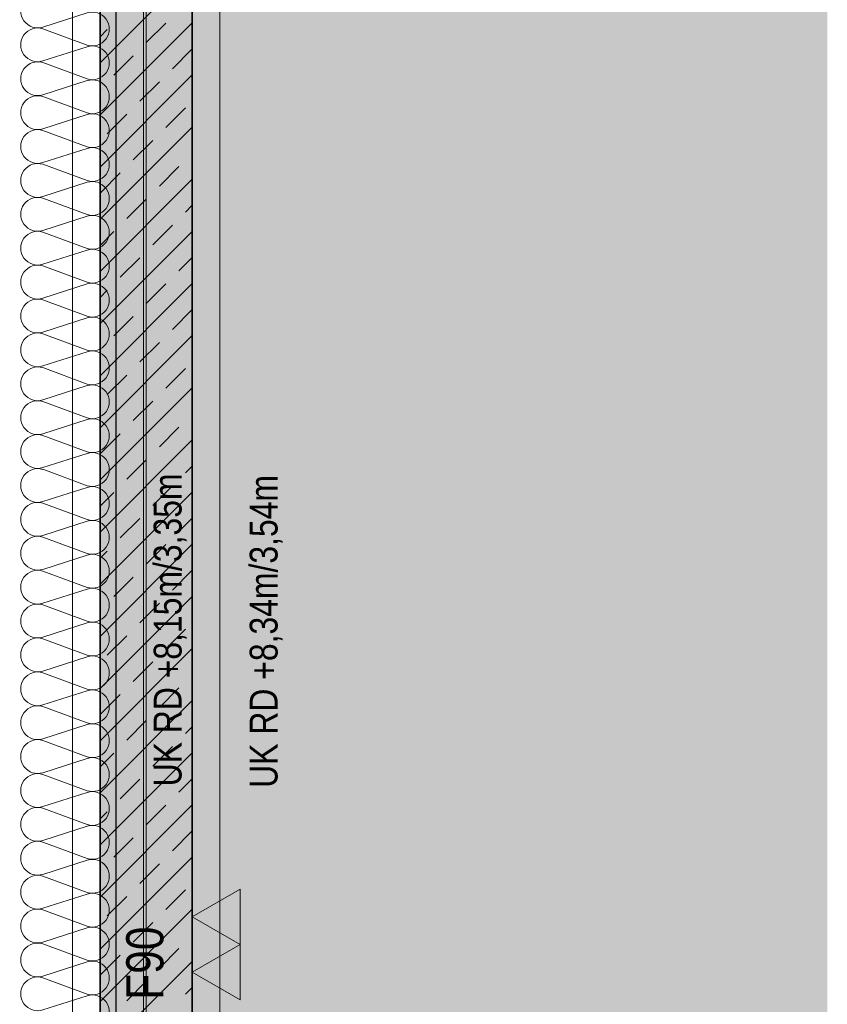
# Model space of a CAD drawing. Extents: x -620 to 300, y 62 to 1107.
# Tile 38 of 256: x 33 to 76, y 286 to 339. Entities that reach past the tile are written whole.
import ezdxf
from ezdxf.lldxf.tags import DXFTag

# ---------------------------------------------------------------- set-up
doc = ezdxf.new("R2010")
doc.units = 0
doc.layers.get('0').update_dxf_attribs({"lineweight": 35})
for name, color, linetype, lineweight, true_color in [('00_Beschriftung UZ', 3, 'Continuous', 13, 0x00ff00), ('30 -33 Aussenwände- 7 Fassade_ Elemente', 7, 'Continuous', 9, 0x00aacc), ('30 -34 Innenwände- 1 tragend', 7, 'Continuous', 13, 0xdd0806), ('30 -35 Decken- 1 Konstruktion-Träger- Stahlbeton', 7, 'grob-A06G9FRA8I', 13, 0x33aa00), ('70 -72 Beschriftung- 2 Beschriftung Bauteile', 7, 'Continuous', 9, 0x9999ff), ('iwb_Layout BA_Markierung', 7, 'Continuous', 9, 0xbadcdc), ('iwb_Schraffur_ F90_feuerbestaendig', 1, 'Continuous', 13, 0xff0000), ('iwb_Sichtbeton', 2, 'Continuous', 50, 0xffff00), ('iwb_Sichtbeton-Shading', 2, 'Continuous', 50, 0xffff00)]:
    doc.layers.add(name, color=color, linetype=linetype, lineweight=lineweight, true_color=true_color)
doc.layers.add('70 -71 Achsen- 1 Gebäudeachsen', color=7, linetype='STRICHPUNKT2-A06G9FR98I', lineweight=18)
doc.layers.add('70 -75 Raumstempel- 3 Wandstempel', color=7, linetype='Continuous', lineweight=50)
doc.styles.get("Standard").update_dxf_attribs({"font": 'ARIALN.TTF'})
tags = doc.linetypes.add('grob-A06G9FRA8I', pattern=[14, 3, -8, 3]).pattern_tags.tags
tags[8:9] = [DXFTag(74, 4), DXFTag(75, 0), DXFTag(340, '0'), DXFTag(46, 0.0), DXFTag(50, 0.0), DXFTag(44, 0.0), DXFTag(45, 0.0)]
tags[6:7] = [DXFTag(74, 4), DXFTag(75, 0), DXFTag(340, '0'), DXFTag(46, 0.0), DXFTag(50, 0.0), DXFTag(44, 0.0), DXFTag(45, 0.0)]
tags[4:5] = [DXFTag(74, 4), DXFTag(75, 0), DXFTag(340, '0'), DXFTag(46, 0.0), DXFTag(50, 0.0), DXFTag(44, 0.0), DXFTag(45, 0.0)]
tags = doc.linetypes.add('STRICHPUNKT2-A06G9FR98I', pattern=[12.7, 6.35, -3.175, 0, -3.175]).pattern_tags.tags
tags[10:11] = [DXFTag(74, 4), DXFTag(75, 0), DXFTag(340, '0'), DXFTag(46, 0.0), DXFTag(50, 0.0), DXFTag(44, 0.0), DXFTag(45, 0.0)]
tags[8:9] = [DXFTag(74, 4), DXFTag(75, 0), DXFTag(340, '0'), DXFTag(46, 0.0), DXFTag(50, 0.0), DXFTag(44, 0.0), DXFTag(45, 0.0)]
tags[6:7] = [DXFTag(74, 4), DXFTag(75, 0), DXFTag(340, '0'), DXFTag(46, 0.0), DXFTag(50, 0.0), DXFTag(44, 0.0), DXFTag(45, 0.0)]
tags[4:5] = [DXFTag(74, 4), DXFTag(75, 0), DXFTag(340, '0'), DXFTag(46, 0.0), DXFTag(50, 0.0), DXFTag(44, 0.0), DXFTag(45, 0.0)]

# ---------------------------------------------------------------- blocks, each defined once
blk = doc.blocks.new('Shading-A06G9FN58I', base_point=(42.225, 216.053))
at = {"layer": 'iwb_Sichtbeton-Shading', "color": 51, "true_color": 0xffff7f}
blk.add_solid([(42.225, 216.053), (41.625, 216.053), (42.225, 373.053), (41.625, 373.053)], dxfattribs=at)
blk = doc.blocks.new('Polygon-A06G9FR38I')
at = {"color": 0, "linetype": 'ByBlock', "lineweight": -2, "ltscale": 0.13}
blk.add_solid([(39.308, 82.722), (39.141, 1079.919), (76.379, 82.623), (76.379, 1079.919)], dxfattribs=at)
blk = doc.blocks.new('Referenz-A06G9FRB8I')
at = {"layer": '00_Beschriftung UZ', "color": 0, "linetype": 'Continuous', "lineweight": 0, "ltscale": 0.13}
for points in [[(40.754, 293.221), (43.425, 294.553), (40.756, 295.892)], [(46.095, 293.221), (43.425, 294.553), (46.093, 295.892)]]:
    blk.add_solid(points, dxfattribs=at)
at = {"layer": '30 -33 Aussenwände- 7 Fassade_ Elemente', "color": 0, "linetype": 'Continuous', "lineweight": -2, "ltscale": 0.25}
blk.add_line((37.785, 372.553), (37.785, 216.553), dxfattribs=at)
at = {"layer": '30 -33 Aussenwände- 7 Fassade_ Elemente', "color": 0, "linetype": 'Continuous', "ltscale": 0.13}
for p, q in [((39.285, 216.553), (39.285, 372.553)), ((33.825, 338.573), (36.225, 339.344)), ((36.225, 337.595), (33.825, 338.483)), ((33.825, 336.734), (36.225, 337.505)), ((36.225, 335.757), (33.825, 336.644)), ((33.825, 334.895), (36.225, 335.667)), ((36.225, 333.918), (33.825, 334.805)), ((33.825, 333.057), (36.225, 333.828)), ((36.225, 332.08), (33.825, 332.967)), ((33.825, 331.218), (36.225, 331.99)), ((36.225, 330.241), (33.825, 331.128)), ((33.825, 329.38), (36.225, 330.151)), ((36.225, 328.403), (33.825, 329.29)), ((33.825, 327.541), (36.225, 328.313)), ((36.225, 326.564), (33.825, 327.451)), ((33.825, 325.703), (36.225, 326.474)), ((36.225, 324.726), (33.825, 325.613)), ((33.825, 323.864), (36.225, 324.636)), ((36.225, 322.887), (33.825, 323.774)), ((33.825, 322.026), (36.225, 322.797)), ((36.225, 321.049), (33.825, 321.936)), ((33.825, 320.187), (36.225, 320.959)), ((36.225, 319.21), (33.825, 320.097)), ((33.825, 318.349), (36.225, 319.12)), ((36.225, 317.372), (33.825, 318.259)), ((33.825, 316.51), (36.225, 317.282)), ((36.225, 315.533), (33.825, 316.42)), ((33.825, 314.672), (36.225, 315.443)), ((36.225, 313.694), (33.825, 314.582)), ((33.825, 312.833), (36.225, 313.604)), ((36.225, 311.856), (33.825, 312.743)), ((33.825, 310.995), (36.225, 311.766)), ((36.225, 310.017), (33.825, 310.905)), ((33.825, 309.156), (36.225, 309.927)), ((36.225, 308.179), (33.825, 309.066)), ((33.825, 307.318), (36.225, 308.089)), ((36.225, 306.34), (33.825, 307.228)), ((33.825, 305.479), (36.225, 306.25)), ((36.225, 304.502), (33.825, 305.389)), ((33.825, 303.641), (36.225, 304.412)), ((36.225, 302.663), (33.825, 303.551)), ((33.825, 301.802), (36.225, 302.573)), ((36.225, 300.825), (33.825, 301.712)), ((33.825, 299.963), (36.225, 300.735)), ((36.225, 298.986), (33.825, 299.873)), ((33.825, 298.125), (36.225, 298.896)), ((36.225, 297.148), (33.825, 298.035)), ((33.825, 296.286), (36.225, 297.058)), ((36.225, 295.309), (33.825, 296.196)), ((33.825, 294.448), (36.225, 295.219)), ((36.225, 293.471), (33.825, 294.358)), ((33.825, 292.609), (36.225, 293.381)), ((36.225, 291.632), (33.825, 292.519)), ((33.825, 290.771), (36.225, 291.542)), ((36.225, 289.794), (33.825, 290.681)), ((33.825, 288.932), (36.225, 289.704)), ((36.225, 287.955), (33.825, 288.842)), ((33.825, 287.094), (36.225, 287.865)), ((36.225, 286.117), (33.825, 287.004)), ((33.825, 285.255), (36.225, 286.027))]:
    blk.add_line(p, q, dxfattribs=at)
for centre, major_axis, end_param in [((33.543, 339.447), (0.282, 0.874), 3.764652), ((36.506, 338.47), (-0.282, -0.874), 3.765224), ((33.543, 337.608), (0.282, 0.874), 3.764652), ((36.506, 336.631), (-0.282, -0.874), 3.765224), ((33.543, 335.77), (0.282, 0.874), 3.764652), ((36.506, 334.793), (-0.282, -0.874), 3.765224), ((33.543, 333.931), (0.282, 0.874), 3.764652), ((36.506, 332.954), (-0.282, -0.874), 3.765224), ((33.543, 332.093), (0.282, 0.874), 3.764652), ((36.506, 331.115), (-0.282, -0.874), 3.765224), ((33.543, 330.254), (0.282, 0.874), 3.764652), ((36.506, 329.277), (-0.282, -0.874), 3.765224), ((33.543, 328.416), (0.282, 0.874), 3.764652), ((36.506, 327.438), (-0.282, -0.874), 3.765224), ((33.543, 326.577), (0.282, 0.874), 3.764652), ((36.506, 325.6), (-0.282, -0.874), 3.765224), ((33.543, 324.739), (0.282, 0.874), 3.764652), ((36.506, 323.761), (-0.282, -0.874), 3.765224), ((33.543, 322.9), (0.282, 0.874), 3.764652), ((36.506, 321.923), (-0.282, -0.874), 3.765224), ((33.543, 321.062), (0.282, 0.874), 3.764652), ((36.506, 320.084), (-0.282, -0.874), 3.765224), ((33.543, 319.223), (0.282, 0.874), 3.764652), ((36.506, 318.246), (-0.282, -0.874), 3.765224), ((33.543, 317.384), (0.282, 0.874), 3.764652), ((36.506, 316.407), (-0.282, -0.874), 3.765224), ((33.543, 315.546), (0.282, 0.874), 3.764652), ((36.506, 314.569), (-0.282, -0.874), 3.765224), ((33.543, 313.707), (0.282, 0.874), 3.764652), ((36.506, 312.73), (-0.282, -0.874), 3.765224), ((33.543, 311.869), (0.282, 0.874), 3.764652), ((36.506, 310.892), (-0.282, -0.874), 3.765224), ((33.543, 310.03), (0.282, 0.874), 3.764652), ((36.506, 309.053), (-0.282, -0.874), 3.765224), ((33.543, 308.192), (0.282, 0.874), 3.764652), ((36.506, 307.215), (-0.282, -0.874), 3.765224), ((33.543, 306.353), (0.282, 0.874), 3.764652), ((36.506, 305.376), (-0.282, -0.874), 3.765224), ((33.543, 304.515), (0.282, 0.874), 3.764652), ((36.506, 303.538), (-0.282, -0.874), 3.765224), ((33.543, 302.676), (0.282, 0.874), 3.764652), ((36.506, 301.699), (-0.282, -0.874), 3.765224), ((33.543, 300.838), (0.282, 0.874), 3.764652), ((36.506, 299.861), (-0.282, -0.874), 3.765224), ((33.543, 298.999), (0.282, 0.874), 3.764652), ((36.506, 298.022), (-0.282, -0.874), 3.765224), ((33.543, 297.161), (0.282, 0.874), 3.764652), ((36.506, 296.183), (-0.282, -0.874), 3.765224), ((33.543, 295.322), (0.282, 0.874), 3.764652), ((36.506, 294.345), (-0.282, -0.874), 3.765224), ((33.543, 293.484), (0.282, 0.874), 3.764652), ((36.506, 292.506), (-0.282, -0.874), 3.765224), ((33.543, 291.645), (0.282, 0.874), 3.764652), ((36.506, 290.668), (-0.282, -0.874), 3.765224), ((33.543, 289.807), (0.282, 0.874), 3.764652), ((36.506, 288.829), (-0.282, -0.874), 3.765224), ((33.543, 287.968), (0.282, 0.874), 3.764652), ((36.506, 286.991), (-0.282, -0.874), 3.765224), ((33.543, 286.129), (0.282, 0.874), 3.764652), ((36.506, 285.152), (-0.282, -0.874), 3.765224)]:
    blk.add_ellipse(centre, major_axis=major_axis, ratio=1, start_param=0, end_param=end_param, dxfattribs=at)
at = {"layer": '30 -34 Innenwände- 1 tragend', "color": 0, "lineweight": 35}
for p, q in [((36.925, 216.053), (36.925, 373.053)), ((41.925, 216.053), (41.925, 373.053))]:
    blk.add_line(p, q, dxfattribs=at)
at = {"layer": '30 -34 Innenwände- 1 tragend', "color": 0, "linetype": 'Continuous', "ltscale": 0.13}
for p, q in [((36.925, 216.053), (36.925, 373.053)), ((41.925, 216.053), (41.925, 373.053))]:
    blk.add_line(p, q, dxfattribs=at)
at = {"layer": '30 -34 Innenwände- 1 tragend', "color": 0, "lineweight": 9}
for p, q in [((36.925, 336.632), (41.925, 341.632)), ((36.925, 336.632), (41.925, 341.632)), ((36.925, 333.803), (41.925, 338.803)), ((36.925, 333.803), (41.925, 338.803)), ((39.435, 337.728), (40.496, 338.788)), ((39.435, 337.728), (40.496, 338.788)), ((36.925, 338.046), (37.314, 338.435)), ((36.925, 338.046), (37.314, 338.435)), ((40.849, 336.314), (41.91, 337.374)), ((40.849, 336.314), (41.91, 337.374)), ((37.667, 335.96), (38.728, 337.021)), ((37.667, 335.96), (38.728, 337.021)), ((36.925, 330.975), (41.925, 335.975)), ((36.925, 330.975), (41.925, 335.975)), ((39.082, 334.546), (40.142, 335.606)), ((39.082, 334.546), (40.142, 335.606)), ((36.925, 335.217), (36.96, 335.253)), ((36.925, 335.217), (36.96, 335.253)), ((37.314, 332.778), (38.374, 333.839)), ((37.314, 332.778), (38.374, 333.839)), ((40.496, 333.132), (41.556, 334.192)), ((40.496, 333.132), (41.556, 334.192)), ((36.925, 328.146), (41.925, 333.146)), ((36.925, 328.146), (41.925, 333.146)), ((38.728, 331.364), (39.789, 332.424)), ((38.728, 331.364), (39.789, 332.424)), ((41.91, 331.717), (41.925, 331.732)), ((41.91, 331.717), (41.925, 331.732)), ((36.96, 329.596), (38.021, 330.657)), ((36.96, 329.596), (38.021, 330.657)), ((40.142, 329.95), (41.203, 331.01)), ((40.142, 329.95), (41.203, 331.01)), ((36.925, 325.318), (41.925, 330.318)), ((36.925, 325.318), (41.925, 330.318)), ((38.374, 328.182), (39.435, 329.242)), ((38.374, 328.182), (39.435, 329.242)), ((41.556, 328.535), (41.925, 328.904)), ((41.556, 328.535), (41.925, 328.904)), ((36.925, 322.489), (41.925, 327.489)), ((36.925, 322.489), (41.925, 327.489)), ((36.925, 326.732), (37.667, 327.475)), ((36.925, 326.732), (37.667, 327.475)), ((39.789, 326.768), (40.849, 327.828)), ((39.789, 326.768), (40.849, 327.828)), ((38.021, 325), (39.082, 326.06)), ((38.021, 325), (39.082, 326.06)), ((41.203, 325.353), (41.925, 326.075)), ((41.203, 325.353), (41.925, 326.075)), ((36.925, 319.661), (41.925, 324.661)), ((36.925, 319.661), (41.925, 324.661)), ((36.925, 323.904), (37.314, 324.293)), ((36.925, 323.904), (37.314, 324.293)), ((39.435, 323.586), (40.496, 324.646)), ((39.435, 323.586), (40.496, 324.646)), ((40.849, 322.171), (41.91, 323.232)), ((40.849, 322.171), (41.91, 323.232)), ((37.667, 321.818), (38.728, 322.879)), ((37.667, 321.818), (38.728, 322.879)), ((36.925, 316.833), (41.925, 321.833)), ((36.925, 316.833), (41.925, 321.833)), ((36.925, 321.075), (36.96, 321.111)), ((36.925, 321.075), (36.96, 321.111)), ((39.082, 320.404), (40.142, 321.464)), ((39.082, 320.404), (40.142, 321.464)), ((40.496, 318.989), (41.556, 320.05)), ((40.496, 318.989), (41.556, 320.05)), ((37.314, 318.636), (38.374, 319.697)), ((37.314, 318.636), (38.374, 319.697)), ((36.925, 314.004), (41.925, 319.004)), ((36.925, 314.004), (41.925, 319.004)), ((38.728, 317.222), (39.789, 318.282)), ((38.728, 317.222), (39.789, 318.282)), ((41.91, 317.575), (41.925, 317.59)), ((41.91, 317.575), (41.925, 317.59)), ((40.142, 315.807), (41.203, 316.868)), ((40.142, 315.807), (41.203, 316.868)), ((36.96, 315.454), (38.021, 316.515)), ((36.96, 315.454), (38.021, 316.515)), ((36.925, 311.176), (41.925, 316.176)), ((36.925, 311.176), (41.925, 316.176)), ((38.374, 314.04), (39.435, 315.1)), ((38.374, 314.04), (39.435, 315.1)), ((41.556, 314.393), (41.925, 314.761)), ((41.556, 314.393), (41.925, 314.761)), ((39.789, 312.625), (40.849, 313.686)), ((39.789, 312.625), (40.849, 313.686)), ((36.925, 308.347), (41.925, 313.347)), ((36.925, 308.347), (41.925, 313.347)), ((36.925, 312.59), (37.667, 313.333)), ((36.925, 312.59), (37.667, 313.333)), ((41.203, 311.211), (41.925, 311.933)), ((41.203, 311.211), (41.925, 311.933)), ((38.021, 310.858), (39.082, 311.918)), ((38.021, 310.858), (39.082, 311.918)), ((36.925, 305.519), (41.925, 310.519)), ((36.925, 305.519), (41.925, 310.519)), ((39.435, 309.443), (40.496, 310.504)), ((39.435, 309.443), (40.496, 310.504)), ((36.925, 309.761), (37.314, 310.151)), ((36.925, 309.761), (37.314, 310.151)), ((37.667, 307.676), (38.728, 308.736)), ((37.667, 307.676), (38.728, 308.736)), ((40.849, 308.029), (41.91, 309.09)), ((40.849, 308.029), (41.91, 309.09)), ((36.925, 302.69), (41.925, 307.69)), ((36.925, 302.69), (41.925, 307.69)), ((39.082, 306.262), (40.142, 307.322)), ((39.082, 306.262), (40.142, 307.322)), ((36.925, 306.933), (36.96, 306.969)), ((36.925, 306.933), (36.96, 306.969)), ((37.314, 304.494), (38.374, 305.554)), ((37.314, 304.494), (38.374, 305.554)), ((40.496, 304.847), (41.556, 305.908)), ((40.496, 304.847), (41.556, 305.908)), ((36.925, 299.862), (41.925, 304.862)), ((36.925, 299.862), (41.925, 304.862)), ((38.728, 303.08), (39.789, 304.14)), ((38.728, 303.08), (39.789, 304.14)), ((41.91, 303.433), (41.925, 303.448)), ((41.91, 303.433), (41.925, 303.448)), ((36.96, 301.312), (38.021, 302.372)), ((36.96, 301.312), (38.021, 302.372)), ((40.142, 301.665), (41.203, 302.726)), ((40.142, 301.665), (41.203, 302.726)), ((36.925, 297.034), (41.925, 302.034)), ((36.925, 297.034), (41.925, 302.034)), ((38.374, 299.898), (39.435, 300.958)), ((38.374, 299.898), (39.435, 300.958)), ((41.556, 300.251), (41.925, 300.619)), ((41.556, 300.251), (41.925, 300.619)), ((36.925, 294.205), (41.925, 299.205)), ((36.925, 294.205), (41.925, 299.205)), ((36.925, 298.448), (37.667, 299.19)), ((36.925, 298.448), (37.667, 299.19)), ((39.789, 298.483), (40.849, 299.544)), ((39.789, 298.483), (40.849, 299.544)), ((38.021, 296.716), (39.082, 297.776)), ((38.021, 296.716), (39.082, 297.776)), ((41.203, 297.069), (41.925, 297.791)), ((41.203, 297.069), (41.925, 297.791)), ((36.925, 291.377), (41.925, 296.377)), ((36.925, 291.377), (41.925, 296.377)), ((36.925, 295.619), (37.314, 296.008)), ((36.925, 295.619), (37.314, 296.008)), ((39.435, 295.301), (40.496, 296.362)), ((39.435, 295.301), (40.496, 296.362)), ((40.849, 293.887), (41.91, 294.948)), ((40.849, 293.887), (41.91, 294.948)), ((37.667, 293.534), (38.728, 294.594)), ((37.667, 293.534), (38.728, 294.594)), ((36.925, 288.548), (41.925, 293.548)), ((36.925, 288.548), (41.925, 293.548)), ((36.925, 292.791), (36.96, 292.826)), ((36.925, 292.791), (36.96, 292.826)), ((39.082, 292.119), (40.142, 293.18)), ((39.082, 292.119), (40.142, 293.18)), ((40.496, 290.705), (41.556, 291.766)), ((40.496, 290.705), (41.556, 291.766)), ((37.314, 290.352), (38.374, 291.412)), ((37.314, 290.352), (38.374, 291.412)), ((36.925, 285.72), (41.925, 290.72)), ((36.925, 285.72), (41.925, 290.72)), ((38.728, 288.937), (39.789, 289.998)), ((38.728, 288.937), (39.789, 289.998)), ((41.91, 289.291), (41.925, 289.306)), ((41.91, 289.291), (41.925, 289.306)), ((40.142, 287.523), (41.203, 288.584)), ((40.142, 287.523), (41.203, 288.584)), ((36.925, 282.891), (41.925, 287.891)), ((36.925, 282.891), (41.925, 287.891)), ((36.96, 287.17), (38.021, 288.23)), ((36.96, 287.17), (38.021, 288.23)), ((38.374, 285.755), (39.435, 286.816)), ((38.374, 285.755), (39.435, 286.816)), ((41.556, 286.109), (41.925, 286.477)), ((41.556, 286.109), (41.925, 286.477))]:
    blk.add_line(p, q, dxfattribs=at)
at = {"layer": '30 -35 Decken- 1 Konstruktion-Träger- Stahlbeton', "color": 0}
for p, q in [((35.425, 216.053), (35.425, 598.053)), ((43.425, 216.053), (43.425, 598.053)), ((35.425, 373.053), (35.425, 216.053)), ((43.425, 373.053), (43.425, 216.053))]:
    blk.add_line(p, q, dxfattribs=at)
at = {"layer": '70 -71 Achsen- 1 Gebäudeachsen', "color": 0, "linetype": 'STRICHPUNKT2-A06G9FR98I', "ltscale": 0.18}
blk.add_line((39.425, 1076.993), (39.425, 77.553), dxfattribs=at)
at = {"layer": '70 -72 Beschriftung- 2 Beschriftung Bauteile', "color": 0}
for p, q in [((44.523, 291.803), (41.925, 290.303)), ((44.523, 288.803), (44.523, 291.803)), ((41.925, 290.303), (44.523, 288.803)), ((44.523, 288.803), (41.925, 287.303)), ((44.523, 285.803), (44.523, 288.803)), ((41.925, 287.303), (44.523, 285.803))]:
    blk.add_line(p, q, dxfattribs=at)
at = {"layer": '00_Beschriftung UZ', "color": 0, "linetype": 'Continuous', "lineweight": 5, "ltscale": 0.13, "char_height": 1.51033, "attachment_point": 1, "rotation": 90}
for s, insert in [('{\\fArial Narrow;UK RD +8,15m/3,35m}', (39.837, 297.385)), ('{\\fArial Narrow;UK RD +8,34m/3,54m}', (45.045, 297.305))]:
    blk.add_mtext(s, dxfattribs=dict(at, insert=insert))
at = {"layer": '70 -75 Raumstempel- 3 Wandstempel', "color": 0, "linetype": 'Continuous', "ltscale": 0.5, "insert": (38.346, 285.806), "char_height": 2.01377, "attachment_point": 1, "rotation": 90}
blk.add_mtext('{\\fArial Narrow;F90}', dxfattribs=at)
blk = doc.blocks.new('Referenz-A06G9FRD8I')
at = {"layer": 'iwb_Schraffur_ F90_feuerbestaendig', "linetype": 'Continuous', "ltscale": 0.13}
blk.add_solid([(41.925, 373.053), (41.925, 204.953), (36.925, 373.053), (36.925, 204.953)], dxfattribs=at)
at = {"layer": 'iwb_Sichtbeton', "linetype": 'Continuous', "ltscale": 0.5}
blk.add_solid([(42.225, 216.053), (41.625, 216.053), (42.225, 373.053), (41.625, 373.053)], dxfattribs=at)

msp = doc.modelspace()

# ---------------------------------------------------------------- block references
at = {"color": 8, "lineweight": 25, "ltscale": 0.25, "true_color": 0x808080}
for name in ['Referenz-A06G9FRB8I', 'Referenz-A06G9FRD8I']:
    msp.add_blockref(name, (0, 0), dxfattribs=at)
msp.add_blockref('Shading-A06G9FN58I', (42.225, 216.053))
at = {"layer": 'iwb_Layout BA_Markierung', "ltscale": 0.13}
msp.add_blockref('Polygon-A06G9FR38I', (0, 0), dxfattribs=at)

doc.saveas('drawing.dxf')
